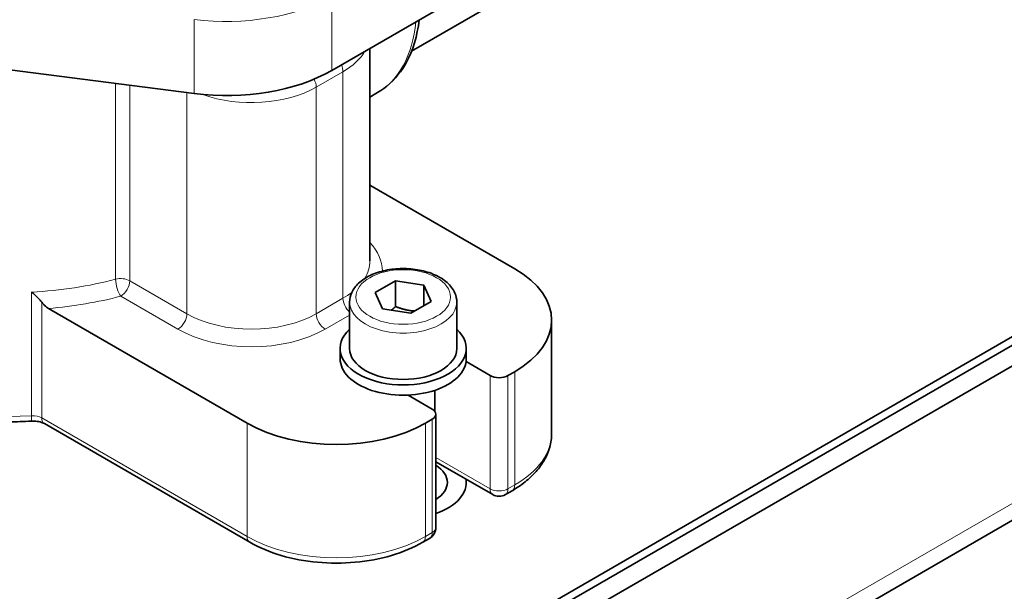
# Model space of a CAD drawing. Header units: millimetres. Extents: x 0 to 2970, y 0 to 2100.
# Tile 9 of 41: x 486 to 535, y 249 to 277. Entities that reach past the tile are written whole.
import ezdxf

# ---------------------------------------------------------------- set-up
doc = ezdxf.new("R2010")
doc.units = ezdxf.units.MM
doc.header["$LTSCALE"] = 5
doc.layers.add('Spigoli tangenti visibili(ISO)', color=7, linetype='Continuous', lineweight=15, true_color=0x00803f)
doc.layers.add('Spigoli visibili(ISO)', color=7, linetype='Continuous', lineweight=35)

msp = doc.modelspace()

# ---------------------------------------------------------------- linework, layer by layer
at = {"layer": 'Spigoli tangenti visibili(ISO)'}
for p, q in [((493.743, 229.155), (613.358, 298.215)), ((501.908, 278.456), (501.908, 274.782)), ((495.092, 277.309), (495.092, 273.635)), ((501.134, 273.953), (502.46, 274.718)), ((502.46, 274.718), (502.46, 263.491)), ((491.193, 274.134), (491.193, 264.435)), ((491.893, 264.361), (491.893, 274.044)), ((501.134, 273.953), (501.134, 262.726)), ((494.726, 273.682), (494.726, 262.726)), ((494.726, 262.726), (491.893, 264.361)), ((487.03, 263.794), (487.03, 257.67)), ((491.451, 263.596), (494.284, 261.96)), ((502.46, 263.491), (501.134, 262.726)), ((487.532, 257.566), (487.532, 263.291)), ((501.576, 261.96), (502.787, 262.659)), ((509.752, 259.664), (509.752, 254.05)), ((510.636, 254.05), (510.636, 259.664)), ((510.968, 259.855), (510.968, 254.242)), ((497.709, 251.69), (487.532, 257.566)), ((497.709, 257.304), (497.709, 251.69)), ((506.548, 251.69), (506.548, 257.304)), ((506.88, 257.495), (506.88, 251.882)), ((509.752, 254.05), (507.063, 255.603)), ((510.968, 254.242), (510.636, 254.05)), ((506.88, 251.882), (506.548, 251.69))]:
    msp.add_line(p, q, dxfattribs=at)
for centre, major_axis, ratio, start_param, end_param in [((496.69, 281.469), (-7.379, 0), 0.57735, 1.35263, 2.356194), ((499.477, 281.799), (4.688, -8.119), 0.57735, 0, 0.679611), ((499.256, 276.568), (4.531, 0), 0.57735, 5.497787, 5.956661), ((502.018, 274.973), (0.313, -0.541), 0.57735, 0.785398, 1.393086), ((500.692, 274.208), (0.313, -0.541), 0.57735, 0.785398, 1.496752), ((497.93, 275.802), (4.531, 0), 0.57735, 4.150872, 5.497787), ((499.256, 264.831), (5.156, 0), 0.57735, 0.002668, 0.49748), ((499.256, 265.341), (4.531, 0), 0.57735, 5.940869, 6.283185), ((491.451, 264.106), (0.625, 0), 0.57735, 0.785398, 1.996196), ((485.777, 271.337), (-13.125, 0), 0.57735, 1.666419, 1.996196), ((491.451, 264.106), (0.158, -0.605), 0.336956, 4.05227, 5.623067), ((491.451, 264.106), (-0.312, -0.541), 0.57735, 0.785398, 2.356194), ((485.777, 270.827), (13.75, 0), 0.57735, 4.865602, 5.137789), ((499.256, 265.341), (-4.531, 0), 0.57735, 2.356194, 2.503914), ((502.902, 263.236), (-0.313, 0.541), 0.57735, 0.785398, 2.09275), ((505.443, 263.3), (-2.656, 0), 0.57735, 0, 3.141593), ((494.284, 262.471), (0.312, 0.541), 0.57735, 3.926991, 5.497787), ((497.93, 264.576), (-4.531, 0), 0.57735, 0.785398, 2.356194), ((501.576, 262.471), (-0.313, 0.541), 0.57735, 0.785398, 2.356194), ((497.93, 264.065), (5.156, 0), 0.57735, 3.926991, 5.497787), ((485.777, 265.214), (-13.125, 0), 0.57735, 0.987398, 1.666419), ((486.97, 258.03), (0.035, -0.624), 0.077957, 0, 0.953156), ((487.09, 257.311), (0.625, 0), 0.57735, 0.785398, 1.666419), ((487.974, 257.822), (-0.312, -0.541), 0.57735, 5.497787, 6.283185), ((506.548, 256.793), (6.25, 0), 0.57735, 5.497787, 6.283185), ((510.526, 254.497), (0.313, -0.541), 0.57735, 0, 0.785398), ((510.194, 254.306), (-0.625, 0), 0.57735, 0.785398, 2.356194), ((510.194, 254.306), (-0.312, -0.541), 0.57735, 5.497787, 6.283185), ((510.194, 254.306), (0.313, -0.541), 0.57735, 0, 0.785398), ((506.438, 252.137), (0.313, -0.541), 0.57735, 0, 0.785398), ((506.438, 252.137), (0.625, 0), 0.57735, 5.497787, 6.283185), ((502.129, 254.242), (-6.25, 0), 0.57735, 0.785398, 2.356194), ((498.151, 251.945), (-0.312, -0.541), 0.57735, 5.497787, 6.283185), ((506.106, 251.945), (0.313, -0.541), 0.57735, 0, 0.785398)]:
    msp.add_ellipse(centre, major_axis=major_axis, ratio=ratio, start_param=start_param, end_param=end_param, dxfattribs=at)
msp.add_ellipse((505.443, 263.555), major_axis=(2.344, 0), ratio=0.57735, dxfattribs=at)
at = {"layer": 'Spigoli visibili(ISO)'}
for p, q in [((485.998, 232.514), (616.813, 308.04)), ((616.371, 308.207), (486.44, 233.192)), ((486.882, 232.003), (617.697, 307.529)), ((618.063, 300.086), (485.48, 223.539)), ((505.862, 275.742), (522.732, 285.482)), ((501.908, 274.782), (513.398, 281.416)), ((503.787, 275.867), (503.787, 265.341)), ((483.414, 275.13), (495.092, 273.635)), ((503.787, 273.462), (504.165, 273.68)), ((510.968, 264.958), (503.787, 269.104)), ((504.049, 263.771), (505.07, 264.36)), ((505.07, 264.36), (506.464, 264.144)), ((505.07, 263.084), (505.07, 264.36)), ((506.464, 264.144), (506.837, 263.339)), ((506.464, 263.124), (506.464, 264.144)), ((504.423, 262.966), (504.049, 263.771)), ((487.875, 262.981), (497.709, 257.304)), ((502.787, 263.3), (502.787, 261.003)), ((506.837, 263.339), (505.817, 262.75)), ((508.1, 263.3), (508.1, 261.003)), ((505.817, 262.75), (504.423, 262.966)), ((512.798, 262.407), (512.798, 256.793)), ((502.318, 261.003), (502.318, 260.493)), ((508.568, 261.003), (508.568, 260.493)), ((509.752, 259.664), (508.559, 260.353)), ((510.636, 259.664), (510.968, 259.855)), ((506.88, 258.005), (505.686, 258.694)), ((507.006, 258.931), (507.006, 257.901)), ((507.063, 257.75), (507.063, 252.137)), ((497.839, 251.404), (487.661, 257.28)), ((506.548, 257.304), (506.88, 257.495)), ((509.882, 253.764), (507.063, 255.392)), ((510.838, 253.956), (510.507, 253.764)), ((506.75, 251.596), (506.419, 251.404))]:
    msp.add_line(p, q, dxfattribs=at)
for centre, start, end in [((510.194, 254.306), 240, 300), ((506.438, 252.137), 300, 0)]:
    msp.add_arc(centre, 0.625, start, end, dxfattribs=at)
for centre, major_axis, start_param, end_param in [((496.69, 277.794), (7.379, 0), 4.494223, 5.497787), ((506.548, 262.407), (6.25, 0), 5.497787, 7.068583), ((505.443, 261.003), (-3.125, 0), 5.728374, 9.979589), ((505.443, 261.003), (2.656, 0), 3.141593, 6.283185), ((505.443, 260.493), (-3.125, 0), 0, 3.141593), ((510.194, 259.919), (-0.625, 0), 0.785398, 2.356194), ((506.438, 257.75), (0.625, 0), 5.497787, 7.068583), ((502.129, 259.855), (-6.25, 0), 0.785398, 2.356194), ((505.443, 254.369), (2.188, 0), 5.54588, 7.020491), ((505.443, 254.369), (3.125, 0), 5.257132, 6.372185)]:
    msp.add_ellipse(centre, major_axis=major_axis, ratio=0.57735, start_param=start_param, end_param=end_param, dxfattribs=at)
for points, knots in [([(506.236, 277.28), (506.212, 277.083), (506.182, 276.891), (505.989, 275.949), (505.711, 275.271), (504.994, 274.289), (504.608, 273.936), (504.165, 273.68)], [6.4097044, 6.4097044, 6.4097044, 6.4097044, 6.491222, 6.491222, 6.8180978, 6.8180978, 7.0685835, 7.0685835, 7.0685835, 7.0685835]), ([(502.787, 263.3), (502.787, 263.466), (502.826, 263.631), (502.974, 263.949), (503.089, 264.101), (503.392, 264.386), (503.588, 264.516), (504.04, 264.732), (504.296, 264.817), (504.836, 264.932), (505.119, 264.963), (505.686, 264.968), (505.969, 264.943), (506.511, 264.839), (506.769, 264.76), (507.238, 264.552), (507.448, 264.422), (507.788, 264.117), (507.922, 263.943), (508.066, 263.607), (508.1, 263.454), (508.1, 263.3)], [2.356194, 2.356194, 2.356194, 2.356194, 2.618803, 2.618803, 2.905638, 2.905638, 3.233468, 3.233468, 3.573666, 3.573666, 3.911206, 3.911206, 4.247012, 4.247012, 4.584257, 4.584257, 4.924406, 4.924406, 5.254378, 5.254378, 5.497787, 5.497787, 5.497787, 5.497787]), ([(487.03, 263.794), (487.031, 263.793), (487.032, 263.793), (487.144, 263.705), (487.256, 263.602), (487.422, 263.426), (487.481, 263.357), (487.532, 263.291)], [-0.0006246, -0.0006246, -0.0006246, -0.0006246, 0, 0, 0.0766035, 0.0766035, 0.125525, 0.125525, 0.125525, 0.125525]), ([(487.532, 263.291), (487.572, 263.238), (487.618, 263.187), (487.725, 263.083), (487.807, 263.021), (487.875, 262.981)], [0.42336861, 0.42336861, 0.42336861, 0.42336861, 0.4535562, 0.4535562, 0.50015601, 0.50015601, 0.50015601, 0.50015601]), ([(478.305, 258.75), (479.374, 258.312), (480.551, 257.971), (483.12, 257.487), (484.522, 257.363), (486.284, 257.374), (486.645, 257.386), (487.005, 257.406)], [4.8805811, 4.8805811, 4.8805811, 4.8805811, 5.1824549, 5.1824549, 5.509097, 5.509097, 5.5934103, 5.5934103, 5.5934103, 5.5934103]), ([(487.661, 257.28), (487.637, 257.294), (487.607, 257.309), (487.536, 257.337), (487.496, 257.351), (487.41, 257.374), (487.363, 257.384), (487.264, 257.399), (487.213, 257.404), (487.109, 257.409), (487.057, 257.408), (487.005, 257.406)], [1.5707963, 1.5707963, 1.5707963, 1.5707963, 1.7470006, 1.7470006, 1.9232049, 1.9232049, 2.0994091, 2.0994091, 2.2756134, 2.2756134, 2.4518177, 2.4518177, 2.4518177, 2.4518177]), ([(510.838, 253.956), (511.071, 254.09), (511.288, 254.237), (511.687, 254.554), (511.868, 254.724), (512.189, 255.087), (512.328, 255.28), (512.557, 255.687), (512.646, 255.9), (512.767, 256.34), (512.798, 256.567), (512.798, 256.793)], [6.2831853, 6.2831853, 6.2831853, 6.2831853, 6.4402649, 6.4402649, 6.5973446, 6.5973446, 6.7544242, 6.7544242, 6.9115038, 6.9115038, 7.0685835, 7.0685835, 7.0685835, 7.0685835]), ([(497.839, 251.404), (498.304, 251.135), (498.832, 250.915), (499.966, 250.582), (500.572, 250.469), (501.812, 250.355), (502.446, 250.355), (503.686, 250.469), (504.292, 250.582), (505.426, 250.915), (505.953, 251.135), (506.419, 251.404)], [4.712389, 4.712389, 4.712389, 4.712389, 5.026548, 5.026548, 5.340708, 5.340708, 5.654867, 5.654867, 5.969026, 5.969026, 6.283185, 6.283185, 6.283185, 6.283185])]:
    msp.add_open_spline(points, degree=3, knots=knots, dxfattribs=at)
for points, weights in [([(505.07, 263.084), (504.956, 262.981), (504.853, 262.899)], [1, 1.0307196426, 1.04923898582]), ([(506.007, 262.86), (505.567, 262.886), (505.07, 263.084)], [1.06693608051, 1.10573231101, 1])]:
    msp.add_rational_spline(points, weights, degree=2, dxfattribs=at)

doc.saveas('drawing.dxf')
